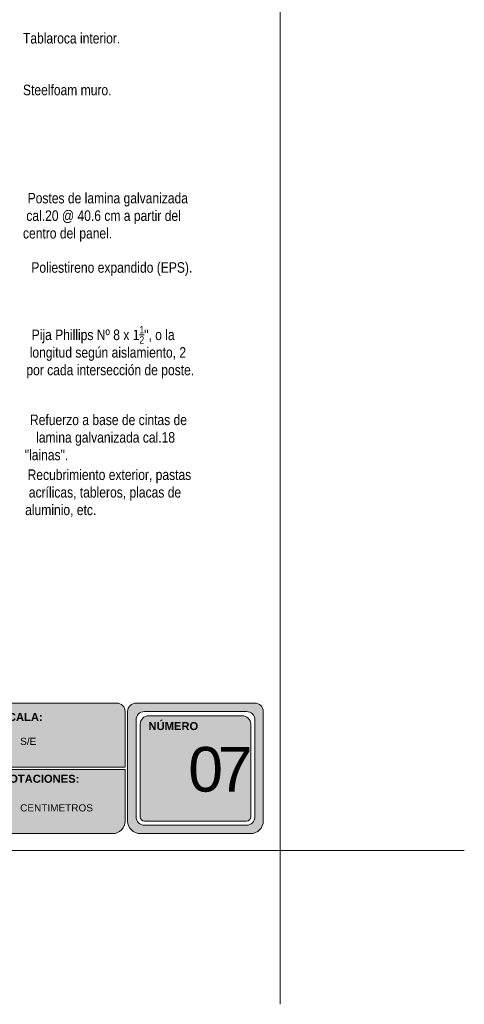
# Model space of a CAD drawing. Header units: millimetres. Extents: x 598.6 to 628.6, y 81.2 to 116.7.
# Tile 9 of 10: x 618 to 628.6, y 81.2 to 104.6. Entities that reach past the tile are written whole.
import ezdxf

# ---------------------------------------------------------------- set-up
doc = ezdxf.new("R2010")
doc.units = ezdxf.units.MM
doc.header["$LTSCALE"] = 0.025
doc.linetypes.add('DASHED2', pattern=[9.525, 6.35, -3.175])
doc.layers.get('0').update_dxf_attribs({"lineweight": 5})
doc.layers.add('TEXTO', color=7, linetype='DASHED2', lineweight=0)
doc.layers.add('TEXTO CUADRO DATOS', color=251, linetype='Continuous', lineweight=0)
doc.styles.add('Erika', font='techl___.ttf', dxfattribs={"height": 0.25})
doc.styles.get("Standard").update_dxf_attribs({"font": 'romand.shx'})

msp = doc.modelspace()

# ---------------------------------------------------------------- hatches: boundary and pattern name
h = msp.add_hatch(color=253)
h.paths.add_polyline_path([(620.804, 88.327, 0.414214), (620.604, 88.127), (620.604, 85.527, 0.414214), (620.904, 85.227), (623.524, 85.227, 0.414214), (623.824, 85.527), (623.824, 88.127, 0.414214), (623.624, 88.327)])
h.paths.add_polyline_path([(623.624, 87.927), (623.624, 85.627, -0.414214), (623.424, 85.427), (621.004, 85.427, -0.414214), (620.804, 85.627), (620.804, 87.927, -0.414214), (621.004, 88.127), (623.424, 88.127, -0.414214)], flags=16)
h.paths.add_polyline_path([(623.524, 87.827), (623.524, 85.627, -0.414214), (623.424, 85.527), (621.004, 85.527, -0.414214), (620.904, 85.627), (620.904, 87.827, -0.414214), (621.104, 88.027), (623.324, 88.027, -0.414214)], flags=0)
h.paths.add_polyline_path([(621.508, 87.733), (622.811, 87.733), (622.811, 85.477), (621.508, 85.477)], flags=8)
h.paths.add_polyline_path([(621.052, 89.512), (622.296, 89.512), (622.296, 89.221), (621.052, 89.221)], flags=9)
h = msp.add_hatch(color=253)
h.paths.add_polyline_path([(617.193, 86.807), (617.193, 88.327), (613.902, 88.327), (613.902, 86.807)])
h.paths.add_polyline_path([(617.193, 86.747), (613.902, 86.747), (613.902, 85.227), (617.193, 85.227)])
h.paths.add_polyline_path([(617.253, 86.747), (617.253, 85.227), (620.244, 85.227, 0.414214), (620.544, 85.527), (620.544, 86.747)])
h.paths.add_polyline_path([(617.253, 88.327), (617.253, 86.807), (620.544, 86.807), (620.544, 88.127, 0.414214), (620.344, 88.327)])

# ---------------------------------------------------------------- linework, layer by layer
at = {"color": 253}
for p, q in [((620.344, 88.327), (617.253, 88.327)), ((623.624, 88.327), (620.804, 88.327)), ((620.544, 88.127), (620.544, 86.807)), ((620.604, 88.127), (620.604, 85.527)), ((620.804, 87.927), (620.804, 85.627)), ((623.424, 88.127), (621.004, 88.127)), ((623.324, 88.027), (621.104, 88.027)), ((623.624, 85.627), (623.624, 87.927)), ((623.824, 85.527), (623.824, 88.127)), ((620.904, 87.827), (620.904, 85.627)), ((623.524, 85.627), (623.524, 87.827)), ((620.544, 86.807), (617.253, 86.807)), ((620.544, 86.747), (617.253, 86.747)), ((620.544, 86.747), (620.544, 85.527)), ((621.004, 85.527), (623.424, 85.527)), ((621.004, 85.427), (623.424, 85.427)), ((620.244, 85.227), (617.253, 85.227)), ((623.524, 85.227), (620.904, 85.227)), ((620.904, 85.227), (623.524, 85.227))]:
    msp.add_line(p, q, dxfattribs=at)
at = {"color": 254}
for q in [(628.593, 84.827), (624.224, 81.174)]:
    msp.add_line((624.224, 84.827), q, dxfattribs=at)
msp.add_lwpolyline([(602.634, 84.827), (624.224, 84.827), (624.224, 112.767), (602.634, 112.767)], close=True, dxfattribs=at)
at = {"color": 253}
for centre, radius, start, end in [((620.344, 88.127), 0.2, 0, 90), ((620.804, 88.127), 0.2, 90, 180), ((623.624, 88.127), 0.2, 0, 90), ((621.004, 87.927), 0.2, 90, 180), ((621.104, 87.827), 0.2, 90, 180), ((623.324, 87.827), 0.2, 360, 90), ((623.424, 87.927), 0.2, 360, 90), ((621.004, 85.627), 0.2, 180, 270), ((621.004, 85.627), 0.1, 180, 270), ((623.424, 85.627), 0.2, 270, 0), ((623.424, 85.627), 0.1, 270, 360), ((620.244, 85.527), 0.3, 270, 0), ((620.904, 85.527), 0.3, 180, 270), ((620.904, 85.527), 0.3, 180, 270), ((623.524, 85.527), 0.3, 270, 0), ((623.524, 85.527), 0.3, 270, 360)]:
    msp.add_arc(centre, radius, start, end, dxfattribs=at)

# ---------------------------------------------------------------- texts
at = {"layer": 'TEXTO', "linetype": 'ByBlock', "lineweight": 0, "char_height": 0.25, "attachment_point": 1, "style": 'Erika'}
for s, insert in [('Tablaroca interior.', (618.12, 104.241)), ('{\\C30;Steelfoam }muro.', (618.12, 103.012))]:
    msp.add_mtext(s, dxfattribs=dict(at, insert=insert))
for s, insert, width in [('{\\W1.39443; }Postes de lamina galvanizada\\P{\\W1.00185; }cal.20 @ 40.6 cm a partir del \\Pcentro del panel.', (618.12, 100.444), 5.36493), ('\\A1;{\\W1.93063; }Poliestireno expandido (EPS).', (618.164, 98.797), 5.38478), ('\\A1;{\\W2.05344; }Pija Phillips Nº 8 x {\\f@BatangChe|b0|i0|c0|p49;1\\fTechnicLite|b0|i0|c2|p2;\\H0.7x;\\S1/2;\\H1.429x;", o la \\P{\\W1.45675; }longitud según aislamiento, 2 \\P{\\W0.3698; }por cada intersección de poste.}', (618.164, 97.283), 5.31526), ('{\\W1.55056; }Refuerzo a base de cintas de \\P{\\W3.39455; }lamina galvanizada cal.18 \\P"lainas".', (618.163, 95.179), 5.31526), ('{\\W0.724232; }Recubrimiento exterior, pastas\\P{\\W1.09891; }acrílicas, tableros, placas de \\Paluminio, etc.', (618.172, 93.875), 5.31884)]:
    msp.add_mtext(s, dxfattribs=dict(at, insert=insert, width=width))
at = {"layer": 'TEXTO CUADRO DATOS', "attachment_point": 1}
for s, insert, char_height, width in [('{\\fArial|b1|i0|c0|p34;ESCALA:}', (617.409, 88.092), 0.19, 0.00323), ('{\\fArial|b1|i0|c0|p34;NÚMERO}', (621.099, 87.876), 0.19, 0.00323), ('{\\fArial|b0|i0|c0|p34;S/E}', (618.053, 87.504), 0.17, 0.00323), ('{\\fArial|b0|i0|c0|p34;\\T0.75;07}', (622.043, 87.286), 1.06042, 0.00457), ('{\\fArial|b1|i0|c0|p34;ACOTACIONES:}', (617.409, 86.625), 0.19, 0.00323), ('{\\fArial|b0|i0|c0|p34;CENTIMETROS}', (618.053, 85.924), 0.17, 0.00323)]:
    msp.add_mtext(s, dxfattribs=dict(at, insert=insert, char_height=char_height, width=width))

doc.saveas('drawing.dxf')
